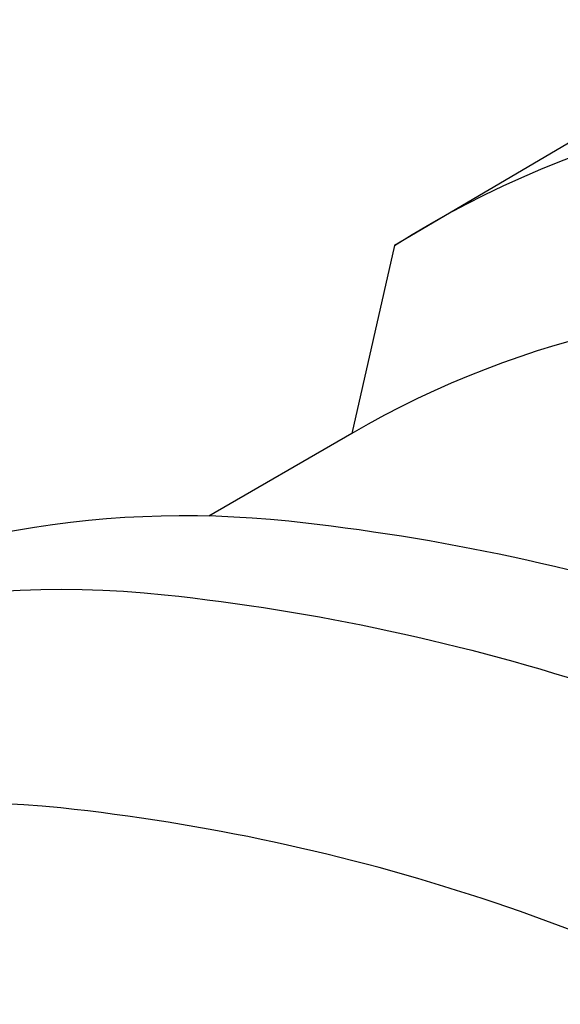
# Model space of a CAD drawing. Extents: x -18027 to -11651, y 1687 to 5059.
# Tile 17 of 170: x -17502 to -17482, y 2284 to 2321. Entities that reach past the tile are written whole.
import ezdxf

# ---------------------------------------------------------------- set-up
doc = ezdxf.new("R2010")
doc.units = 0
doc.header["$MEASUREMENT"] = 0
doc.layers.add('TANK', color=2, linetype='CONTINUOUS')

msp = doc.modelspace()

# ---------------------------------------------------------------- linework, layer by layer
at = {"layer": 'TANK'}
for points in [[(-17348.313, 2163.403, 0.03226), (-17347.753, 2173.845, 0.071312), (-17353.336, 2209.979, 0.019282), (-17358.306, 2224.293, 0.038312), (-17371.37, 2251.38, 0.044515), (-17391.473, 2279.929, 0.013151), (-17398.366, 2287.631, 0.071312), (-17426.976, 2310.398, 0.106395), (-17459.403, 2321.064, 0.149431), (-17480.765, 2316.936), (-17487.938, 2312.721), (-17489.549, 2305.607)], [(-17487.938, 2312.721, -0.16913), (-17464.103, 2318.284, -0.106395), (-17431.676, 2307.618, -0.071312), (-17403.066, 2284.851, -0.016688), (-17394.428, 2274.986, -0.040957), (-17376.071, 2248.6, -0.038238), (-17363.028, 2221.566, -0.019356), (-17358.036, 2207.199, -0.071312), (-17352.453, 2171.064, -0.032043), (-17353.005, 2160.693, -0.032043)], [(-17363.146, 2154.835, 0.049983), (-17361.778, 2170.169, 0.071312), (-17367.091, 2204.555, 0.017305), (-17371.288, 2216.797, 0.040291), (-17384.253, 2243.953, 0.057637), (-17409.955, 2278.394, 0.071312), (-17437.181, 2300.059, 0.106395), (-17468.039, 2310.209, 0.159299), (-17489.549, 2305.607), (-17494.976, 2302.474)], [(-17380.853, 2144.616, 0.03226), (-17380.293, 2155.057, 0.071312), (-17385.876, 2191.192, 0.019282), (-17390.847, 2205.505, 0.038312), (-17403.911, 2232.593, 0.044515), (-17424.014, 2261.141, 0.013151), (-17430.907, 2268.844, 0.071312), (-17459.517, 2291.611, 0.106395), (-17491.943, 2302.277, 0.149431), (-17513.306, 2298.149), (-17520.479, 2293.933), (-17522.09, 2286.82)], [(-17520.479, 2293.933, -0.16913), (-17496.644, 2299.496, -0.106395), (-17464.217, 2288.83, -0.071312), (-17435.607, 2266.063, -0.016688), (-17426.968, 2256.198, -0.040957), (-17408.612, 2229.812, -0.038238), (-17395.569, 2202.779, -0.019356), (-17390.577, 2188.411, -0.071312), (-17384.994, 2152.277, -0.032043), (-17385.546, 2141.905, -0.032043)], [(-17395.687, 2136.048, 0.049983), (-17394.319, 2151.382, 0.071312), (-17399.632, 2185.768, 0.017305), (-17403.829, 2198.01, 0.040291), (-17416.794, 2225.166, 0.057637), (-17442.496, 2259.606, 0.071312), (-17469.722, 2281.272, 0.106395), (-17500.579, 2291.422, 0.159299), (-17522.09, 2286.82), (-17527.517, 2283.687)]]:
    msp.add_lwpolyline(points, format="xyb", dxfattribs=at)

doc.saveas('drawing.dxf')
